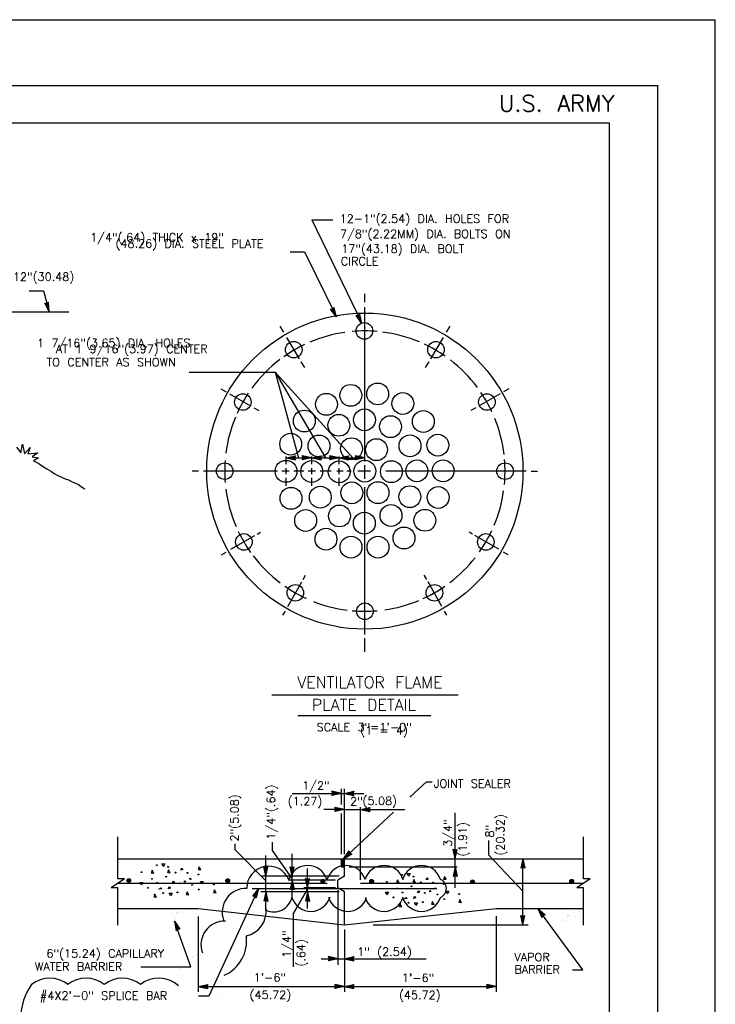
# Model space of a CAD drawing. Extents: x -17 to 2859, y -14 to 3983.
# Tile 19 of 39: x 14 to 25, y 1 to 16. Entities that reach past the tile are written whole.
import ezdxf
from ezdxf.enums import TextEntityAlignment as Align

# ---------------------------------------------------------------- set-up
doc = ezdxf.new("R2010")
doc.units = 0
doc.header["$LTSCALE"] = 25.4
doc.header["$MEASUREMENT"] = 0
doc.layers.get('0').update_dxf_attribs({"linetype": 'CONTINUOUS'})
for name, color, linetype in [('PAN_RS', 7, 'CONTINUOUS'), ('PAN_TS', 7, 'CONTINUOUS'), ('PAN_WIDTH', 7, 'CONTINUOUS')]:
    doc.layers.add(name, color=color, linetype=linetype)
doc.styles.add('TXT_SHX', font='txt.shx')

# ---------------------------------------------------------------- blocks, each defined once
blk = doc.blocks.new('LT1')
at = {"layer": 'PAN_TS', "color": 24, "linetype": 'CONTINUOUS'}
for p, q in [((0, 0), (-0.0015, -0.00032)), ((-0.0015, -0.00032), (-0.00135, 0)), ((0, 0), (-0.00149, 0.00032)), ((-0.00135, 0), (-0.00149, 0.00032)), ((-0.00039, -0.00001), (-0.00136, 0.00021)), ((-0.00128, 0), (-0.00136, 0.00021)), ((-0.00136, -0.00021), (-0.00128, 0)), ((-0.00076, 0), (-0.00122, 0.0001)), ((-0.00119, 0), (-0.00122, 0.0001)), ((-0.00076, 0), (-0.00122, -0.0001)), ((-0.00122, -0.0001), (-0.00119, 0)), ((-0.00039, -0.00001), (-0.00136, -0.00021))]:
    blk.add_line(p, q, dxfattribs=at)
blk = doc.blocks.new('REBAR3')
at = {"layer": 'PAN_TS', "color": 24, "linetype": 'CONTINUOUS'}
for radius in [0.00482, 0.00374, 0.00274, 0.00138]:
    blk.add_circle((0.0002, -0.0048), radius, dxfattribs=at)
blk = doc.blocks.new('CONC')
at = {"layer": 'PAN_RS', "color": 24, "linetype": 'CONTINUOUS'}
blk.add_line((-0.0007, 0.00176), (-0.00046, 0.00198), dxfattribs=at)
for points in [[(-0.00515, 0.00165), (-0.00536, 0.00122), (-0.00494, 0.00119), (-0.00526, 0.00165)], [(-0.00344, 0.00228), (-0.00365, 0.00264), (-0.00319, 0.00264), (-0.00344, 0.00221)], [(-0.00256, 0.00169), (-0.00278, 0.00128), (-0.00235, 0.00122), (-0.00266, 0.00169)], [(-0.00046, 0.002), (-0.00039, 0.00169), (-0.0007, 0.00169)], [(0.00231, 0.00221), (0.0021, 0.00179), (0.00252, 0.00175), (0.00221, 0.00221)], [(0.00066, 0.00032), (0.00088, 0.0004), (0.00097, 0.00017), (0.00066, 0.00028)], [(-0.0069, -0.00066), (-0.00711, -0.00031), (-0.00665, -0.00031), (-0.0069, -0.00074)], [(-0.00402, -0.00129), (-0.00382, -0.00115), (-0.00365, -0.00129), (-0.00414, -0.00136)], [(-0.00017, -0.00021), (-0.00003, -0.00003), (0.00015, -0.00021), (-0.00014, -0.00024)], [(0.00265, -0.00049), (0.00245, -0.00014), (0.0029, -0.00014), (0.00265, -0.00056)], [(0.0047, -0.00147), (0.00449, -0.00189), (0.00491, -0.00193), (0.0046, -0.00147)], [(-0.00474, -0.00214), (-0.00495, -0.00255), (-0.00453, -0.00259), (-0.00485, -0.00214)], [(-0.00228, -0.00235), (-0.00249, -0.00199), (-0.00202, -0.00199), (-0.00228, -0.00241)], [(0.00039, -0.00178), (0.00017, -0.0022), (0.0006, -0.00224), (0.00028, -0.00178)]]:
    blk.add_lwpolyline(points, dxfattribs=at)
for points in [[(-0.00266, -0.00129), (-0.00246, -0.00094), (-0.00235, -0.00119)], [(-0.00204, -0.0004), (-0.00184, -0.00004), (-0.00172, -0.00029)]]:
    blk.add_lwpolyline(points, close=True, dxfattribs=at)
for centre in [(-0.00445, 0.00245), (-0.00267, 0.00217), (-0.00688, 0.00134), (-0.00522, 0.00029), (-0.00298, 0.00063), (-0.00151, 0.00127), (0.00042, 0.00122), (0.00214, 0.00098), (-0.00585, -0.00112), (-0.00442, -0.00035), (-0.00088, -0.00042), (0.00112, -0.00066), (0.00218, -0.0014), (0.00456, -0.00059), (-0.00344, -0.00196), (-0.00119, -0.00186)]:
    blk.add_circle(centre, 0.0000677, dxfattribs=at)

msp = doc.modelspace()

# ---------------------------------------------------------------- linework, layer by layer
at = {"color": 7, "linetype": 'CONTINUOUS'}
for p, q in [((18.697, 13.246), (19.018, 13.246)), ((17.889, 3.093), (17.133, 1.454)), ((17.133, 1.454), (16.973, 1.454))]:
    msp.add_line(p, q, dxfattribs=at)
at = {"layer": 'PAN_TS', "color": 7, "linetype": 'CONTINUOUS'}
for p, q in [((-17.176, 16.286), (24.824, 16.286)), ((24.824, -13.714), (24.824, 16.286)), ((-16.301, 15.286), (23.949, 15.286)), ((23.949, -12.714), (23.949, 15.286)), ((-15.023, 14.721), (23.219, 14.721)), ((23.219, -12.152), (23.219, 14.721)), ((18.697, 13.246), (19.454, 11.677)), ((18.37, 12.76), (18.587, 12.76)), ((18.587, 12.76), (19.07, 11.771)), ((14.406, 12.166), (14.621, 12.166)), ((14.621, 12.166), (14.707, 11.849)), ((19.502, 11.995), (19.502, 12.123)), ((12.77, 11.849), (15.008, 11.849)), ((19.502, 9.577), (19.502, 11.922)), ((18.211, 11.63), (18.265, 11.539)), ((20.793, 11.63), (20.739, 11.539)), ((18.312, 11.46), (18.505, 11.135)), ((20.692, 11.46), (20.499, 11.135)), ((18.531, 11.092), (18.584, 11.002)), ((20.473, 11.092), (20.42, 11.002)), ((16.835, 10.931), (18.139, 10.931)), ((18.139, 10.931), (18.496, 9.631)), ((18.139, 10.931), (18.906, 9.631)), ((18.139, 10.931), (19.321, 9.631)), ((17.317, 10.677), (17.396, 10.632)), ((21.687, 10.677), (21.608, 10.632)), ((17.448, 10.602), (17.766, 10.421)), ((21.556, 10.602), (21.238, 10.421)), ((17.815, 10.393), (17.893, 10.348)), ((21.189, 10.393), (21.111, 10.348)), ((18.305, 9.536), (18.305, 9.654)), ((18.305, 9.631), (18.695, 9.631)), ((18.695, 9.536), (18.695, 9.654)), ((18.695, 9.631), (19.112, 9.631)), ((19.112, 9.536), (19.112, 9.654)), ((19.112, 9.631), (19.502, 9.631)), ((16.977, 9.43), (16.88, 9.43)), ((18.175, 9.43), (17.05, 9.43)), ((18.351, 9.43), (18.239, 9.43)), ((18.305, 9.384), (18.305, 9.473)), ((18.573, 9.43), (18.421, 9.43)), ((18.752, 9.43), (18.642, 9.43)), ((18.695, 9.384), (18.695, 9.473)), ((18.988, 9.43), (18.824, 9.43)), ((19.171, 9.43), (19.078, 9.43)), ((19.112, 9.384), (19.112, 9.473)), ((19.294, 9.43), (19.23, 9.43)), ((19.586, 9.43), (19.397, 9.43)), ((19.502, 9.314), (19.502, 9.52)), ((21.951, 9.43), (19.823, 9.43)), ((22.027, 9.43), (22.124, 9.43)), ((18.305, 9.204), (18.305, 9.326)), ((18.695, 9.204), (18.695, 9.326)), ((19.112, 9.204), (19.112, 9.326)), ((19.502, 6.948), (19.502, 9.186)), ((17.467, 8.242), (17.83, 8.453)), ((17.866, 8.474), (17.919, 8.505)), ((21.138, 8.474), (21.085, 8.505)), ((21.537, 8.242), (21.174, 8.453)), ((17.324, 8.158), (17.397, 8.201)), ((21.68, 8.158), (21.607, 8.201)), ((18.563, 7.782), (18.602, 7.851)), ((20.441, 7.782), (20.402, 7.851)), ((18.334, 7.375), (18.543, 7.747)), ((20.67, 7.375), (20.461, 7.747)), ((18.258, 7.24), (18.295, 7.305)), ((20.746, 7.24), (20.709, 7.305)), ((19.502, 6.687), (19.502, 6.894)), ((18.088, 6.031), (20.917, 6.031)), ((18.483, 5.718), (20.506, 5.718)), ((20.438, 4.712), (20.185, 4.476)), ((20.438, 4.712), (20.525, 4.712)), ((18.397, 4.536), (19.145, 4.536)), ((19.145, 4.366), (19.145, 4.602)), ((19.145, 4.536), (19.191, 4.536)), ((19.191, 3.61), (19.191, 4.602)), ((19.191, 4.536), (19.484, 4.536)), ((19.191, 4.291), (18.878, 4.291)), ((19.145, 3.61), (19.145, 4.23)), ((19.939, 4.248), (19.178, 3.542)), ((19.191, 4.291), (19.436, 4.291)), ((19.436, 3.22), (19.436, 4.327)), ((19.436, 4.291), (20.111, 4.291)), ((20.872, 3.542), (20.872, 4.238)), ((15.75, 3.237), (15.75, 3.878)), ((17.53, 3.678), (17.53, 3.769)), ((18.097, 3.668), (18.097, 3.797)), ((21.385, 3.596), (21.385, 3.818)), ((22.823, 3.236), (22.823, 3.877)), ((17.996, 3.205), (17.53, 3.678)), ((17.996, 3.277), (17.996, 3.594)), ((18.396, 3.245), (18.097, 3.668)), ((18.396, 3.277), (18.396, 3.617)), ((21.385, 3.596), (21.899, 3.052)), ((15.75, 3.542), (22.823, 3.542)), ((19.145, 3.418), (19.145, 3.542)), ((19.148, 3.418), (19.148, 3.542)), ((19.151, 3.418), (19.151, 3.542)), ((19.154, 3.418), (19.154, 3.542)), ((19.157, 3.418), (19.157, 3.542)), ((19.16, 3.418), (19.16, 3.542)), ((19.163, 3.418), (19.163, 3.542)), ((19.166, 3.418), (19.166, 3.542)), ((19.169, 3.418), (19.169, 3.542)), ((19.172, 3.418), (19.172, 3.542)), ((19.175, 3.418), (19.175, 3.542)), ((19.178, 3.418), (19.178, 3.542)), ((19.181, 3.418), (19.181, 3.542)), ((19.184, 3.418), (19.184, 3.542)), ((19.187, 3.418), (19.187, 3.542)), ((19.191, 3.277), (19.191, 3.542)), ((20.872, 3.418), (20.872, 3.542)), ((21.899, 2.538), (21.899, 3.542)), ((18.631, 3.099), (18.631, 3.393)), ((19.145, 3.418), (19.191, 3.418)), ((19.263, 3.418), (20.905, 3.418)), ((20.872, 3.103), (20.872, 3.418)), ((15.851, 3.237), (15.648, 3.103)), ((15.851, 3.237), (15.75, 3.237)), ((15.75, 3.172), (18.932, 3.172)), ((19.114, 3.277), (17.922, 3.277)), ((17.996, 3.039), (17.996, 3.277)), ((19.054, 3.217), (18.335, 3.217)), ((18.396, 3.217), (18.396, 3.277)), ((18.396, 2.929), (18.396, 3.217)), ((19.191, 3.277), (19.094, 3.217)), ((19.094, 3.099), (19.094, 3.217)), ((19.436, 3.172), (22.82, 3.172)), ((22.924, 3.236), (22.721, 3.102)), ((22.924, 3.236), (22.823, 3.236)), ((15.75, 3.103), (15.648, 3.103)), ((15.75, 2.536), (15.75, 3.103)), ((17.788, 3.09), (20.571, 3.09)), ((19.114, 3.039), (17.922, 3.039)), ((17.996, 2.761), (17.996, 3.039)), ((18.419, 2.711), (18.631, 3.074)), ((19.054, 3.099), (18.577, 3.099)), ((18.631, 3.039), (18.631, 3.099)), ((18.631, 2.788), (18.631, 3.039)), ((19.191, 3.039), (19.094, 3.099)), ((19.094, 3.064), (19.094, 1.932)), ((19.191, 2.538), (19.191, 3.039)), ((22.823, 3.102), (22.721, 3.102)), ((22.823, 2.535), (22.823, 3.102)), ((15.75, 2.789), (16.971, 2.789)), ((16.343, 2.789), (16.753, 2.789)), ((16.971, 2.789), (19.191, 2.538)), ((18.419, 1.903), (18.419, 2.711)), ((19.191, 2.538), (21.496, 2.786)), ((21.496, 2.786), (22.823, 2.786)), ((22.814, 1.858), (22.129, 2.786)), ((16.86, 1.903), (16.61, 2.594)), ((16.971, 2.664), (16.971, 1.522)), ((21.496, 2.671), (21.496, 1.522)), ((19.191, 2.469), (19.191, 1.522)), ((19.626, 2.538), (21.983, 2.538)), ((18.839, 2.025), (19.094, 2.025)), ((19.094, 2.025), (19.192, 2.025)), ((19.192, 2.025), (20.433, 2.025)), ((16.101, 1.903), (16.86, 1.903)), ((22.653, 1.858), (22.814, 1.858)), ((16.971, 1.603), (19.191, 1.603)), ((19.191, 1.603), (21.496, 1.603))]:
    msp.add_line(p, q, dxfattribs=at)
msp.add_lwpolyline([(14.213, 9.795), (14.279, 9.708), (14.305, 9.837), (14.332, 9.692), (14.417, 9.787), (14.384, 9.69), (14.535, 9.708), (14.447, 9.645), (14.545, 9.63), (14.47, 9.588), (14.549, 9.547), (14.592, 9.514), (14.672, 9.463), (14.744, 9.425), (14.783, 9.396), (14.829, 9.368), (14.895, 9.337), (14.953, 9.315), (15.001, 9.296), (15.045, 9.272), (15.152, 9.224), (15.171, 9.209), (15.2, 9.191), (15.249, 9.16)], dxfattribs=at)
at = {"layer": 'PAN_TS', "color": 7, "linetype": 'CONTINUOUS', "const_width": 0.00025}
for points in [[(16.535, 2.739, 0.136899), (16.535, 2.741, 0.089186), (16.533, 2.743, 0.053456), (16.529, 2.745, 0.034913), (16.525, 2.747, 0.025349), (16.52, 2.748, 0.020221), (16.514, 2.749, 0.017509), (16.508, 2.75, 0.016323), (16.501, 2.75, 0.016323), (16.495, 2.75, 0.017509), (16.488, 2.749, 0.020221), (16.482, 2.748, 0.025349), (16.477, 2.747, 0.034913), (16.473, 2.745, 0.053456), (16.47, 2.743, 0.089186), (16.468, 2.741, 0.136899), (16.467, 2.739, 0.136899), (16.468, 2.737, 0.089186), (16.47, 2.734, 0.053456), (16.473, 2.733, 0.034913), (16.477, 2.731, 0.025349), (16.482, 2.729, 0.020221), (16.488, 2.728, 0.017509), (16.495, 2.728, 0.016323), (16.501, 2.728, 0.016323), (16.508, 2.728, 0.017509), (16.514, 2.728, 0.020221), (16.52, 2.729, 0.025349), (16.525, 2.731, 0.034913), (16.529, 2.733, 0.053456), (16.533, 2.734, 0.089186), (16.535, 2.737, 0.136899)], [(16.648, 2.724, 0.062252), (16.644, 2.729, 0.059506), (16.639, 2.733, 0.055012), (16.632, 2.735, 0.050059), (16.625, 2.737, 0.045605), (16.618, 2.737, 0.042135), (16.61, 2.736, 0.039814), (16.602, 2.733, 0.03866), (16.595, 2.729, 0.03866), (16.588, 2.724, 0.039814), (16.583, 2.718, 0.042135), (16.578, 2.712, 0.045605), (16.575, 2.705, 0.050059), (16.573, 2.698, 0.055012), (16.573, 2.691, 0.059506), (16.574, 2.685, 0.062252), (16.577, 2.679, 0.062252), (16.581, 2.674, 0.059506), (16.587, 2.67, 0.055012), (16.593, 2.667, 0.050059), (16.6, 2.666, 0.045605), (16.608, 2.666, 0.042135), (16.615, 2.667, 0.039814), (16.623, 2.67, 0.03866), (16.63, 2.673, 0.03866), (16.637, 2.678, 0.039814), (16.643, 2.684, 0.042135), (16.647, 2.691, 0.045605), (16.65, 2.697, 0.050059), (16.652, 2.704, 0.055012), (16.652, 2.711, 0.059506), (16.651, 2.718, 0.062252)], [(16.634, 2.754, 0.082379), (16.635, 2.757, 0.072353), (16.634, 2.761, 0.058978), (16.632, 2.765, 0.047437), (16.629, 2.768, 0.039113), (16.625, 2.772, 0.033644), (16.62, 2.775, 0.030387), (16.615, 2.777, 0.028873), (16.609, 2.779, 0.028873), (16.603, 2.78, 0.030387), (16.598, 2.781, 0.033644), (16.592, 2.78, 0.039113), (16.587, 2.78, 0.047437), (16.583, 2.778, 0.058978), (16.579, 2.776, 0.072353), (16.577, 2.773, 0.082379), (16.575, 2.77, 0.082379), (16.575, 2.766, 0.072353), (16.576, 2.763, 0.058978), (16.578, 2.759, 0.047437), (16.581, 2.755, 0.039113), (16.584, 2.752, 0.033644), (16.589, 2.749, 0.030387), (16.594, 2.746, 0.028873), (16.6, 2.745, 0.028873), (16.606, 2.743, 0.030387), (16.612, 2.743, 0.033644), (16.617, 2.743, 0.039113), (16.622, 2.744, 0.047437), (16.627, 2.746, 0.058978), (16.63, 2.748, 0.072353), (16.633, 2.751, 0.082379)], [(16.725, 2.756, 0.065599), (16.722, 2.76, 0.061904), (16.717, 2.763, 0.056054), (16.712, 2.765, 0.049874), (16.706, 2.765, 0.044543), (16.7, 2.765, 0.040532), (16.694, 2.764, 0.037916), (16.687, 2.762, 0.036635), (16.681, 2.758, 0.036635), (16.676, 2.754, 0.037916), (16.671, 2.749, 0.040532), (16.667, 2.744, 0.044543), (16.665, 2.738, 0.049874), (16.663, 2.732, 0.056054), (16.663, 2.727, 0.061904), (16.664, 2.721, 0.065599), (16.666, 2.717, 0.065599), (16.67, 2.713, 0.061904), (16.674, 2.71, 0.056054), (16.679, 2.708, 0.049874), (16.685, 2.707, 0.044543), (16.691, 2.707, 0.040532), (16.698, 2.709, 0.037916), (16.704, 2.711, 0.036635), (16.71, 2.714, 0.036635), (16.716, 2.719, 0.037916), (16.72, 2.723, 0.040532), (16.724, 2.729, 0.044543), (16.727, 2.735, 0.049874), (16.728, 2.74, 0.056054), (16.728, 2.746, 0.061904), (16.727, 2.751, 0.065599)], [(22.605, 2.736, 0.136899), (22.605, 2.738, 0.089186), (22.603, 2.74, 0.053456), (22.599, 2.742, 0.034913), (22.595, 2.744, 0.025349), (22.59, 2.745, 0.020221), (22.584, 2.746, 0.017509), (22.578, 2.747, 0.016323), (22.571, 2.747, 0.016323), (22.565, 2.747, 0.017509), (22.558, 2.746, 0.020221), (22.552, 2.745, 0.025349), (22.547, 2.744, 0.034913), (22.543, 2.742, 0.053456), (22.54, 2.74, 0.089186), (22.538, 2.738, 0.136899), (22.537, 2.736, 0.136899), (22.538, 2.734, 0.089186), (22.54, 2.731, 0.053456), (22.543, 2.73, 0.034913), (22.547, 2.728, 0.025349), (22.552, 2.726, 0.020221), (22.558, 2.725, 0.017509), (22.565, 2.725, 0.016323), (22.571, 2.725, 0.016323), (22.578, 2.725, 0.017509), (22.584, 2.725, 0.020221), (22.59, 2.726, 0.025349), (22.595, 2.728, 0.034913), (22.599, 2.73, 0.053456), (22.603, 2.731, 0.089186), (22.605, 2.734, 0.136899)], [(22.718, 2.721, 0.062252), (22.714, 2.726, 0.059506), (22.709, 2.73, 0.055012), (22.702, 2.732, 0.050059), (22.695, 2.734, 0.045605), (22.688, 2.734, 0.042135), (22.68, 2.733, 0.039814), (22.672, 2.73, 0.03866), (22.665, 2.726, 0.03866), (22.658, 2.721, 0.039814), (22.653, 2.715, 0.042135), (22.648, 2.709, 0.045605), (22.645, 2.702, 0.050059), (22.643, 2.695, 0.055012), (22.643, 2.688, 0.059506), (22.644, 2.682, 0.062252), (22.647, 2.676, 0.062252), (22.651, 2.671, 0.059506), (22.657, 2.667, 0.055012), (22.663, 2.664, 0.050059), (22.67, 2.663, 0.045605), (22.678, 2.663, 0.042135), (22.685, 2.664, 0.039814), (22.693, 2.667, 0.03866), (22.7, 2.67, 0.03866), (22.707, 2.675, 0.039814), (22.713, 2.681, 0.042135), (22.717, 2.688, 0.045605), (22.72, 2.694, 0.050059), (22.722, 2.701, 0.055012), (22.722, 2.708, 0.059506), (22.721, 2.715, 0.062252)], [(22.704, 2.751, 0.082379), (22.705, 2.754, 0.072353), (22.704, 2.758, 0.058978), (22.702, 2.762, 0.047437), (22.699, 2.765, 0.039113), (22.695, 2.769, 0.033644), (22.69, 2.772, 0.030387), (22.685, 2.774, 0.028873), (22.679, 2.776, 0.028873), (22.673, 2.777, 0.030387), (22.668, 2.778, 0.033644), (22.662, 2.777, 0.039113), (22.657, 2.777, 0.047437), (22.653, 2.775, 0.058978), (22.649, 2.773, 0.072353), (22.647, 2.77, 0.082379), (22.645, 2.767, 0.082379), (22.645, 2.763, 0.072353), (22.646, 2.76, 0.058978), (22.648, 2.756, 0.047437), (22.651, 2.752, 0.039113), (22.654, 2.749, 0.033644), (22.659, 2.746, 0.030387), (22.664, 2.743, 0.028873), (22.67, 2.742, 0.028873), (22.676, 2.74, 0.030387), (22.682, 2.74, 0.033644), (22.687, 2.74, 0.039113), (22.692, 2.741, 0.047437), (22.697, 2.743, 0.058978), (22.7, 2.745, 0.072353), (22.703, 2.748, 0.082379)], [(22.795, 2.753, 0.065599), (22.792, 2.757, 0.061904), (22.787, 2.76, 0.056054), (22.782, 2.762, 0.049874), (22.776, 2.762, 0.044543), (22.77, 2.762, 0.040532), (22.764, 2.761, 0.037916), (22.757, 2.759, 0.036635), (22.751, 2.755, 0.036635), (22.746, 2.751, 0.037916), (22.741, 2.746, 0.040532), (22.737, 2.741, 0.044543), (22.735, 2.735, 0.049874), (22.733, 2.729, 0.056054), (22.733, 2.724, 0.061904), (22.734, 2.718, 0.065599), (22.736, 2.714, 0.065599), (22.74, 2.71, 0.061904), (22.744, 2.707, 0.056054), (22.749, 2.705, 0.049874), (22.755, 2.704, 0.044543), (22.761, 2.704, 0.040532), (22.768, 2.706, 0.037916), (22.774, 2.708, 0.036635), (22.78, 2.711, 0.036635), (22.786, 2.716, 0.037916), (22.79, 2.72, 0.040532), (22.794, 2.726, 0.044543), (22.797, 2.732, 0.049874), (22.798, 2.737, 0.056054), (22.798, 2.743, 0.061904), (22.797, 2.748, 0.065599)], [(16.504, 2.617, 0.019892), (16.494, 2.623, 0.021243), (16.485, 2.628, 0.024292), (16.475, 2.632, 0.029891), (16.466, 2.635, 0.039797), (16.458, 2.636, 0.057222), (16.451, 2.636, 0.085503), (16.446, 2.634, 0.11568), (16.442, 2.631, 0.11568), (16.44, 2.626, 0.085503), (16.441, 2.621, 0.057222), (16.443, 2.614, 0.039797), (16.447, 2.607, 0.029891), (16.452, 2.6, 0.024292), (16.46, 2.592, 0.021243), (16.468, 2.585, 0.019892), (16.477, 2.578, 0.019892), (16.487, 2.572, 0.021243), (16.497, 2.566, 0.024292), (16.506, 2.562, 0.029891), (16.516, 2.56, 0.039797), (16.524, 2.558, 0.057222), (16.53, 2.559, 0.085503), (16.536, 2.56, 0.11568), (16.539, 2.564, 0.11568), (16.541, 2.568, 0.085503), (16.541, 2.574, 0.057222), (16.539, 2.58, 0.039797), (16.535, 2.587, 0.029891), (16.529, 2.595, 0.024292), (16.522, 2.602, 0.021243), (16.513, 2.61, 0.019892)], [(16.544, 2.68, 0.057327), (16.542, 2.683, 0.05579), (16.539, 2.686, 0.053154), (16.535, 2.688, 0.050059), (16.531, 2.689, 0.047087), (16.527, 2.69, 0.044635), (16.523, 2.69, 0.042923), (16.518, 2.688, 0.04205), (16.514, 2.687, 0.04205), (16.51, 2.684, 0.042923), (16.506, 2.681, 0.044635), (16.504, 2.678, 0.047087), (16.502, 2.674, 0.050059), (16.501, 2.67, 0.053154), (16.5, 2.665, 0.05579), (16.501, 2.661, 0.057327), (16.502, 2.658, 0.057327), (16.504, 2.654, 0.05579), (16.507, 2.652, 0.053154), (16.511, 2.65, 0.050059), (16.515, 2.648, 0.047087), (16.519, 2.648, 0.044635), (16.524, 2.648, 0.042923), (16.528, 2.649, 0.04205), (16.533, 2.651, 0.04205), (16.536, 2.653, 0.042923), (16.54, 2.656, 0.044635), (16.543, 2.66, 0.047087), (16.545, 2.664, 0.050059), (16.546, 2.668, 0.053154), (16.546, 2.672, 0.05579), (16.546, 2.676, 0.057327)], [(16.615, 2.642, 0.103945), (16.613, 2.644, 0.081968), (16.61, 2.645, 0.058633), (16.607, 2.645, 0.042602), (16.603, 2.644, 0.032833), (16.598, 2.643, 0.027081), (16.593, 2.641, 0.023875), (16.588, 2.638, 0.022437), (16.583, 2.635, 0.022437), (16.579, 2.631, 0.023875), (16.575, 2.628, 0.027081), (16.571, 2.624, 0.032833), (16.569, 2.62, 0.042602), (16.567, 2.616, 0.058633), (16.566, 2.612, 0.081968), (16.566, 2.609, 0.103945), (16.567, 2.607, 0.103945), (16.569, 2.605, 0.081968), (16.572, 2.604, 0.058633), (16.576, 2.604, 0.042602), (16.58, 2.604, 0.032833), (16.584, 2.605, 0.027081), (16.589, 2.608, 0.023875), (16.594, 2.61, 0.022437), (16.599, 2.613, 0.022437), (16.604, 2.617, 0.023875), (16.608, 2.621, 0.027081), (16.611, 2.625, 0.032833), (16.614, 2.629, 0.042602), (16.616, 2.633, 0.058633), (16.616, 2.636, 0.081968), (16.616, 2.639, 0.103945)], [(16.673, 2.656, 0.044627), (16.67, 2.659, 0.045229), (16.666, 2.661, 0.046384), (16.662, 2.662, 0.047984), (16.657, 2.663, 0.049844), (16.653, 2.662, 0.051693), (16.649, 2.661, 0.053202), (16.645, 2.659, 0.054056), (16.642, 2.657, 0.054056), (16.64, 2.654, 0.053202), (16.638, 2.65, 0.051693), (16.637, 2.646, 0.049844), (16.637, 2.641, 0.047984), (16.637, 2.637, 0.046384), (16.639, 2.633, 0.045229), (16.641, 2.629, 0.044627), (16.644, 2.626, 0.044627), (16.648, 2.623, 0.045229), (16.652, 2.621, 0.046384), (16.656, 2.619, 0.047984), (16.66, 2.619, 0.049844), (16.664, 2.619, 0.051693), (16.668, 2.62, 0.053202), (16.672, 2.622, 0.054056), (16.675, 2.625, 0.054056), (16.678, 2.628, 0.053202), (16.68, 2.632, 0.051693), (16.68, 2.636, 0.049844), (16.681, 2.64, 0.047984), (16.68, 2.644, 0.046384), (16.678, 2.648, 0.045229), (16.676, 2.652, 0.044627)], [(16.727, 2.681, 0.049958), (16.724, 2.684, 0.049829), (16.72, 2.686, 0.049591), (16.716, 2.688, 0.049284), (16.711, 2.689, 0.048956), (16.707, 2.689, 0.048657), (16.702, 2.688, 0.04843), (16.698, 2.686, 0.048309), (16.694, 2.683, 0.048309), (16.691, 2.68, 0.04843), (16.689, 2.676, 0.048657), (16.687, 2.672, 0.048956), (16.686, 2.668, 0.049284), (16.686, 2.663, 0.049591), (16.687, 2.659, 0.049829), (16.689, 2.654, 0.049958), (16.691, 2.651, 0.049958), (16.694, 2.648, 0.049829), (16.698, 2.645, 0.049591), (16.702, 2.643, 0.049284), (16.707, 2.643, 0.048956), (16.711, 2.643, 0.048657), (16.716, 2.644, 0.04843), (16.72, 2.645, 0.048309), (16.724, 2.648, 0.048309), (16.727, 2.651, 0.04843), (16.73, 2.655, 0.048657), (16.731, 2.659, 0.048956), (16.732, 2.664, 0.049284), (16.732, 2.668, 0.049591), (16.731, 2.673, 0.049829), (16.73, 2.677, 0.049958)], [(22.574, 2.614, 0.019892), (22.564, 2.62, 0.021243), (22.555, 2.625, 0.024292), (22.545, 2.629, 0.029891), (22.536, 2.632, 0.039797), (22.528, 2.633, 0.057222), (22.521, 2.633, 0.085503), (22.516, 2.631, 0.11568), (22.512, 2.628, 0.11568), (22.51, 2.623, 0.085503), (22.511, 2.618, 0.057222), (22.513, 2.611, 0.039797), (22.517, 2.604, 0.029891), (22.522, 2.597, 0.024292), (22.53, 2.589, 0.021243), (22.538, 2.582, 0.019892), (22.547, 2.575, 0.019892), (22.557, 2.569, 0.021243), (22.567, 2.563, 0.024292), (22.576, 2.559, 0.029891), (22.586, 2.557, 0.039797), (22.594, 2.555, 0.057222), (22.6, 2.556, 0.085503), (22.606, 2.557, 0.11568), (22.609, 2.561, 0.11568), (22.611, 2.565, 0.085503), (22.611, 2.571, 0.057222), (22.609, 2.577, 0.039797), (22.605, 2.584, 0.029891), (22.599, 2.592, 0.024292), (22.592, 2.599, 0.021243), (22.583, 2.607, 0.019892)], [(22.614, 2.677, 0.057327), (22.612, 2.68, 0.05579), (22.609, 2.683, 0.053154), (22.605, 2.685, 0.050059), (22.601, 2.686, 0.047087), (22.597, 2.687, 0.044635), (22.593, 2.687, 0.042923), (22.588, 2.685, 0.04205), (22.584, 2.684, 0.04205), (22.58, 2.681, 0.042923), (22.576, 2.678, 0.044635), (22.574, 2.675, 0.047087), (22.572, 2.671, 0.050059), (22.571, 2.667, 0.053154), (22.57, 2.662, 0.05579), (22.571, 2.658, 0.057327), (22.572, 2.655, 0.057327), (22.574, 2.651, 0.05579), (22.577, 2.649, 0.053154), (22.581, 2.647, 0.050059), (22.585, 2.645, 0.047087), (22.589, 2.645, 0.044635), (22.594, 2.645, 0.042923), (22.598, 2.646, 0.04205), (22.603, 2.648, 0.04205), (22.606, 2.65, 0.042923), (22.61, 2.653, 0.044635), (22.613, 2.657, 0.047087), (22.615, 2.661, 0.050059), (22.616, 2.665, 0.053154), (22.616, 2.669, 0.05579), (22.616, 2.673, 0.057327)], [(22.685, 2.639, 0.103945), (22.683, 2.641, 0.081968), (22.68, 2.642, 0.058633), (22.677, 2.642, 0.042602), (22.673, 2.641, 0.032833), (22.668, 2.64, 0.027081), (22.663, 2.638, 0.023875), (22.658, 2.635, 0.022437), (22.653, 2.632, 0.022437), (22.649, 2.628, 0.023875), (22.645, 2.625, 0.027081), (22.641, 2.621, 0.032833), (22.639, 2.617, 0.042602), (22.637, 2.613, 0.058633), (22.636, 2.609, 0.081968), (22.636, 2.606, 0.103945), (22.637, 2.604, 0.103945), (22.639, 2.602, 0.081968), (22.642, 2.601, 0.058633), (22.646, 2.601, 0.042602), (22.65, 2.601, 0.032833), (22.654, 2.602, 0.027081), (22.659, 2.605, 0.023875), (22.664, 2.607, 0.022437), (22.669, 2.61, 0.022437), (22.674, 2.614, 0.023875), (22.678, 2.618, 0.027081), (22.681, 2.622, 0.032833), (22.684, 2.626, 0.042602), (22.686, 2.63, 0.058633), (22.686, 2.633, 0.081968), (22.686, 2.636, 0.103945)], [(22.743, 2.653, 0.044627), (22.74, 2.656, 0.045229), (22.736, 2.658, 0.046384), (22.732, 2.659, 0.047984), (22.727, 2.66, 0.049844), (22.723, 2.659, 0.051693), (22.719, 2.658, 0.053202), (22.715, 2.656, 0.054056), (22.712, 2.654, 0.054056), (22.71, 2.651, 0.053202), (22.708, 2.647, 0.051693), (22.707, 2.643, 0.049844), (22.707, 2.638, 0.047984), (22.707, 2.634, 0.046384), (22.709, 2.63, 0.045229), (22.711, 2.626, 0.044627), (22.714, 2.623, 0.044627), (22.718, 2.62, 0.045229), (22.722, 2.618, 0.046384), (22.726, 2.616, 0.047984), (22.73, 2.616, 0.049844), (22.734, 2.616, 0.051693), (22.738, 2.617, 0.053202), (22.742, 2.619, 0.054056), (22.745, 2.622, 0.054056), (22.748, 2.625, 0.053202), (22.75, 2.629, 0.051693), (22.75, 2.633, 0.049844), (22.751, 2.637, 0.047984), (22.75, 2.641, 0.046384), (22.748, 2.645, 0.045229), (22.746, 2.649, 0.044627)], [(22.797, 2.678, 0.049958), (22.794, 2.681, 0.049829), (22.79, 2.683, 0.049591), (22.786, 2.685, 0.049284), (22.781, 2.686, 0.048956), (22.777, 2.686, 0.048657), (22.772, 2.685, 0.04843), (22.768, 2.683, 0.048309), (22.764, 2.68, 0.048309), (22.761, 2.677, 0.04843), (22.759, 2.673, 0.048657), (22.757, 2.669, 0.048956), (22.756, 2.665, 0.049284), (22.756, 2.66, 0.049591), (22.757, 2.656, 0.049829), (22.759, 2.651, 0.049958), (22.761, 2.648, 0.049958), (22.764, 2.645, 0.049829), (22.768, 2.642, 0.049591), (22.772, 2.64, 0.049284), (22.777, 2.64, 0.048956), (22.781, 2.64, 0.048657), (22.786, 2.641, 0.04843), (22.79, 2.642, 0.048309), (22.794, 2.645, 0.048309), (22.797, 2.648, 0.04843), (22.8, 2.652, 0.048657), (22.801, 2.656, 0.048956), (22.802, 2.661, 0.049284), (22.802, 2.665, 0.049591), (22.801, 2.67, 0.049829), (22.8, 2.674, 0.049958)]]:
    msp.add_lwpolyline(points, format="xyb", close=True, dxfattribs=at)
for points in [[(16.668, 1.621, -0.052838), (16.656, 1.689, -0.051633), (16.659, 1.758, -0.049789), (16.675, 1.827, -0.047672), (16.706, 1.892, -0.045625), (16.749, 1.952, -0.043906), (16.802, 2.005, -0.042682), (16.865, 2.048, -0.042043), (16.935, 2.08, -0.042027), (17.009, 2.1, -0.042637), (17.085, 2.107, -0.042637)], [(17.126, 1.178, 0.05429), (17.209, 1.241, 0.052238), (17.279, 1.322, 0.04971), (17.331, 1.418, 0.047177), (17.366, 1.525, 0.044999), (17.38, 1.639, 0.043398), (17.374, 1.756, 0.043398)]]:
    msp.add_lwpolyline(points, format="xyb", dxfattribs=at)
at = {"layer": 'PAN_TS', "color": 7, "linetype": 'CONTINUOUS'}
for centre, radius in [((19.502, 9.43), 2.401), ((19.495, 11.559), 0.126), ((18.422, 11.274), 0.126), ((20.582, 11.274), 0.126), ((19.697, 10.602), 0.166), ((19.288, 10.58), 0.166), ((20.078, 10.456), 0.166), ((17.649, 10.479), 0.126), ((18.918, 10.444), 0.166), ((21.355, 10.479), 0.126), ((18.583, 10.19), 0.166), ((19.497, 10.209), 0.166), ((20.39, 10.184), 0.166), ((19.106, 10.126), 0.166), ((19.891, 10.105), 0.166), ((18.376, 9.84), 0.166), ((18.805, 9.812), 0.166), ((19.299, 9.77), 0.166), ((19.679, 9.756), 0.166), ((20.188, 9.814), 0.166), ((20.61, 9.825), 0.166), ((18.305, 9.426), 0.166), ((18.695, 9.423), 0.166), ((19.112, 9.418), 0.166), ((19.502, 9.43), 0.166), ((19.905, 9.422), 0.166), ((20.292, 9.435), 0.166), ((20.69, 9.435), 0.166), ((17.373, 9.429), 0.126), ((21.631, 9.429), 0.126), ((18.38, 9.017), 0.166), ((18.825, 9.033), 0.166), ((19.304, 9.101), 0.166), ((19.701, 9.103), 0.166), ((20.185, 9.041), 0.166), ((20.616, 9.03), 0.166), ((18.603, 8.681), 0.166), ((19.116, 8.749), 0.166), ((19.899, 8.755), 0.166), ((20.414, 8.683), 0.166), ((19.494, 8.639), 0.166), ((18.911, 8.396), 0.166), ((20.096, 8.414), 0.166), ((17.665, 8.354), 0.126), ((19.292, 8.276), 0.166), ((19.702, 8.276), 0.166), ((21.339, 8.354), 0.126), ((18.446, 7.581), 0.126), ((20.558, 7.581), 0.126), ((19.503, 7.301), 0.126)]:
    msp.add_circle(centre, radius, dxfattribs=at)
for centre, radius, start, end in [((19.502, 9.43), 2.129, 98.2754, 113.0598), ((19.502, 9.43), 2.129, 84.9473, 95.2477), ((19.502, 9.43), 2.129, 67.0935, 82.8115), ((19.502, 9.43), 2.129, 115.4968, 125.3589), ((19.502, 9.43), 2.129, 54.9794, 64.8433), ((19.502, 9.43), 2.129, 127.2571, 143.6937), ((19.502, 9.43), 2.129, 36.633, 52.4314), ((19.502, 9.43), 2.129, 24.9524, 34.1423), ((19.502, 9.43), 2.129, 146.3025, 155.7342), ((19.502, 9.43), 2.129, 157.3491, 172.6105), ((19.502, 9.43), 2.129, 6.7335, 22.0404), ((19.502, 9.43), 2.129, 175.6096, 184.605), ((19.502, 9.43), 2.129, 354.5558, 4.7302), ((19.502, 9.43), 2.129, 187.4163, 203.2092), ((19.502, 9.43), 2.129, 337.2787, 351.908), ((19.502, 9.43), 2.129, 324.8666, 334.8607), ((19.502, 9.43), 2.129, 205.4737, 215.4375), ((19.502, 9.43), 2.129, 217.2091, 232.8566), ((19.502, 9.43), 2.129, 307.3566, 321.8201), ((19.502, 9.43), 2.129, 235.2148, 245.1776), ((19.502, 9.43), 2.129, 294.5707, 304.741), ((19.502, 9.43), 2.129, 248.4345, 262.7176), ((19.502, 9.43), 2.129, 278.1911, 292.6754), ((19.502, 9.43), 2.129, 264.8715, 275.0056), ((18.635, 3.137), 0.303, 16.5601, 162.2586), ((19.216, 3.137), 0.303, 17.7414, 163.4399), ((19.793, 3.137), 0.303, 16.5601, 162.2586), ((20.362, 3.137), 0.303, 17.7414, 163.4399), ((18.041, 3.097), 0.333, 23.4229, 180.8451), ((20.59, 3.092), 0.15, 293.7237, 66.2763), ((17.697, 2.73), 0.362, 88.2547, 199.6213), ((18.115, 3.023), 0.288, 245.5804, 346.3897), ((18.683, 3.047), 0.303, 197.7414, 343.4399), ((19.24, 3.047), 0.303, 196.5601, 342.2586), ((19.793, 3.047), 0.303, 197.7414, 343.4399), ((20.362, 3.047), 0.303, 196.5601, 342.2586), ((17.619, 2.745), 0.384, 282.4976, 6.4432), ((17.375, 2.235), 0.362, 88.2547, 199.6213), ((17.135, 2.295), 0.572, 294.0135, 7.5042), ((15.155, 1.123), 0.879, 144.5274, 213.9576)]:
    msp.add_arc(centre, radius, start, end, dxfattribs=at)
at = {"layer": 'PAN_WIDTH', "color": 7, "linetype": 'CONTINUOUS'}
for centre, start in [((14.717, 1.28), 51.8163), ((15.267, 1.28), 51.8163), ((15.82, 1.28), 51.8163), ((16.371, 1.28), 47.8934)]:
    msp.add_arc(centre, 0.448, start, 128.1837, dxfattribs=at)

# ---------------------------------------------------------------- block references
at = {"layer": 'PAN_RS', "linetype": 'CONTINUOUS', "xscale": 96, "yscale": 96, "zscale": 96}
for p in [(16.77, 3.21), (20.497, 3.063)]:
    msp.add_blockref('CONC', p, dxfattribs=at)
at = {"layer": 'PAN_TS', "linetype": 'CONTINUOUS'}
for p, xscale, yscale, zscale, rotation in [((14.707, 11.849), 96.00024571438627, 96.00024571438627, 96.00024571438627, 285.1785062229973), ((19.07, 11.771), 96.00001534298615, 96.00001534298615, 96.00001534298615, 295.719739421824), ((19.456, 11.673), 96.00002313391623, 96.00002313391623, 96.00002313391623, 294.72633368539), ((18.305, 9.631), 96, 96, 96, 180.0000000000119), ((18.695, 9.631), 96, 96, 96, 180.0000000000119), ((19.112, 9.631), 96, 96, 96, 180.0000000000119), ((19.191, 4.536), 96, 96, 96, 180.0000000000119), ((19.436, 4.291), 96, 96, 96, 180.0000000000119), ((19.436, 4.291), 96, 96, 96, 180.0000000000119), ((19.178, 3.542), 96.00008399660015, 96.00008399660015, 96.00008399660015, 222.7564567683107), ((20.872, 3.542), 96, 96, 96, 269.9999999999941), ((21.899, 3.542), 96, 96, 96, 90.00000000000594), ((17.996, 3.277), 96, 96, 96, 269.9999999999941), ((18.396, 3.277), 96, 96, 96, 269.9999999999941), ((20.872, 3.418), 96, 96, 96, 90.00000000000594), ((18.396, 3.217), 96, 96, 96, 90.00000000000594), ((18.631, 3.099), 96, 96, 96, 269.9999999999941), ((17.887, 3.091), 95.99999999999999, 95.99999999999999, 95.99999999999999, 64.5207865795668), ((17.996, 3.039), 96, 96, 96, 90.00000000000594), ((18.631, 3.039), 96, 96, 96, 90.00000000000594), ((22.129, 2.786), 96.00037933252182, 96.00037933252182, 96.00037933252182, 126.4328156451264), ((16.61, 2.594), 96.00032955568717, 96.00032955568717, 96.00032955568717, 111.6444036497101), ((21.899, 2.538), 96, 96, 96, 269.9999999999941), ((19.192, 2.025), 96, 96, 96, 180.0000000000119), ((16.971, 1.603), 96, 96, 96, 180.0000000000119), ((19.191, 1.603), 96, 96, 96, 180.0000000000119)]:
    msp.add_blockref('LT1', p, dxfattribs=dict(at, xscale=xscale, yscale=yscale, zscale=zscale, rotation=rotation))
for name, p, xscale, yscale, zscale in [('LT1', (18.695, 9.631), 96, 96, 96), ('LT1', (19.112, 9.631), 96, 96, 96), ('LT1', (19.502, 9.631), 96, 96, 96), ('LT1', (19.145, 4.536), 96, 96, 96), ('LT1', (19.191, 4.291), 96, 96, 96), ('REBAR3', (15.917, 3.242), 6.000111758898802, 6.000111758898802, 6.000111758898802), ('REBAR3', (17.418, 3.238), 6.000111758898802, 6.000111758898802, 6.000111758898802), ('REBAR3', (18.863, 3.23), 6.000111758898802, 6.000111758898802, 6.000111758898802), ('REBAR3', (19.603, 3.228), 6.000111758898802, 6.000111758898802, 6.000111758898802), ('REBAR3', (21.135, 3.222), 6.000111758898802, 6.000111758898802, 6.000111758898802), ('REBAR3', (22.642, 3.229), 6.000111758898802, 6.000111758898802, 6.000111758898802), ('LT1', (19.094, 2.025), 96, 96, 96), ('LT1', (19.191, 1.603), 96, 96, 96), ('LT1', (21.496, 1.603), 96, 96, 96)]:
    msp.add_blockref(name, p, dxfattribs=dict(at, xscale=xscale, yscale=yscale, zscale=zscale))

# ---------------------------------------------------------------- texts
at = {"layer": 'PAN_TS', "color": 7, "linetype": 'CONTINUOUS', "style": 'TXT_SHX'}
msp.add_text('U.S. ARMY', height=0.25, dxfattribs=at).set_placement((23.293, 14.891), align=Align.RIGHT)
for s, p in [('12-1"(2.54) DIA. HOLES FOR', (19.119, 13.201)), (' 1/4"(.64) THICK x 19"  ', (15.219, 12.917)), (' 7/8"(2.22MM) DIA. BOLTS ON', (19.013, 12.97)), ('17"(43.18) DIA. BOLT', (19.143, 12.744)), ('CIRCLE', (19.137, 12.555)), ('1 7/16"(3.65) DIA. HOLES', (14.523, 11.313)), ('SCALE 3"=1\'-0"', (18.77, 5.479)), (' 1/2"', (18.439, 4.592)), ('JOINT SEALER', (20.549, 4.622)), ('(1.27)', (18.331, 4.354)), ('(5.08)', (19.466, 4.359)), ('2"', (19.277, 4.351)), ('1" (2.54)', (19.385, 2.068)), ('VAPOR', (21.774, 1.986)), ('BARRIER', (21.773, 1.798)), ('#4X2\'-0" SPLICE BAR', (14.567, 1.401))]:
    msp.add_text(s, height=0.125, dxfattribs=at).set_placement(p)
for s, height, p in [('(48.26) DIA. STEEL PLATE', 0.125, (16.839, 12.823)), ('TOP OF 12"(30.48)', 0.125, (14.246, 12.319)), ('AT 1 9/16"(3.97) CENTER', 0.125, (15.962, 11.223)), ('TO CENTER AS SHOWN', 0.125, (15.649, 11.022)), ('VENTILATOR FLAME', 0.175, (19.58, 6.135)), ('PLATE DETAIL', 0.175, (19.488, 5.793)), ('(1 = 4)', 0.125, (19.795, 5.431)), ('6"(15.24) CAPILLARY', 0.125, (15.56, 2.041)), ('WATER BARRIER', 0.125, (15.155, 1.843)), ('1\'-6"', 0.125, (18.059, 1.677)), ('1\'-6"', 0.125, (20.31, 1.671)), ('(45.72)', 0.125, (18.067, 1.414)), ('(45.72)', 0.125, (20.336, 1.411))]:
    msp.add_text(s, height=height, dxfattribs=at).set_placement(p, align=Align.CENTER)
for s, p in [('2"(5.08)', (17.584, 3.804)), (' 1/4"(.64)', (18.138, 3.722)), ('(20.32)', (21.621, 3.59)), (' 3/4"', (20.824, 3.612)), ('(1.91)', (21.049, 3.576)), ('8"', (21.461, 3.865)), (' 1/4" ', (18.378, 1.926)), (' (.64)', (18.594, 1.793))]:
    msp.add_text(s, height=0.125, rotation=90, dxfattribs=at).set_placement(p)

doc.saveas('drawing.dxf')
